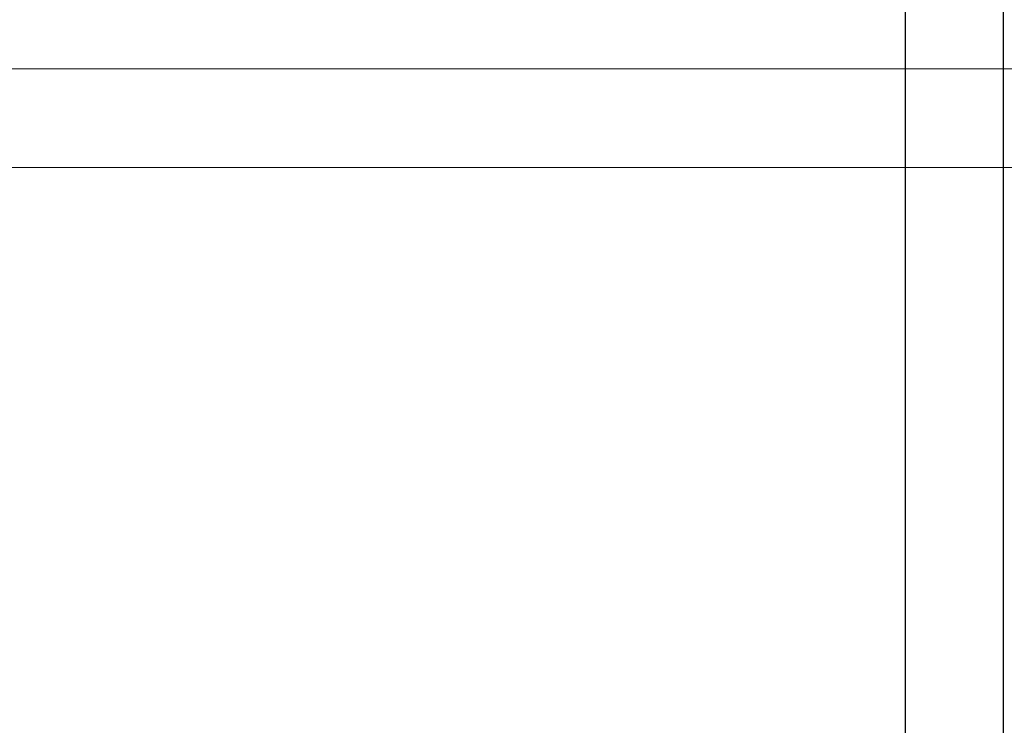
# Model space of a CAD drawing. Header units: metres. Extents: x 391.1 to 430.4, y 12.7 to 28.4.
# Tile 44 of 79: x 402.4 to 403.4, y 26.3 to 27. Entities that reach past the tile are written whole.
import ezdxf

# ---------------------------------------------------------------- set-up
doc = ezdxf.new("R2010")
doc.units = ezdxf.units.M
for name, color, linetype, lineweight in [('A-WALL-____-MCUT', 7, 'Continuous', 25), ('A-WALL-____-OTLN', 7, 'Continuous', 25), ('M-HVAC-DUCT-OTLN', 7, 'Continuous', 18)]:
    doc.layers.add(name, color=color, linetype=linetype, lineweight=lineweight)

# ---------------------------------------------------------------- blocks, each defined once
blk = doc.blocks.new('Family - Envans PB-155636-02_CLI_AIRE_P0')
at = {"layer": 'A-WALL-____-MCUT', "color": 253, "true_color": 0xaaaaaa}
for p, q in [((5.9575, 0.1), (3.59, 0.1)), ((3.59, 0), (5.9575, 0))]:
    blk.add_line(p, q, dxfattribs=at)
at = {"layer": 'A-WALL-____-OTLN', "color": 253, "true_color": 0xaaaaaa}
for p, q in [((5.9575, 0.1), (0, 0.1)), ((0, 0), (5.9575, 0))]:
    blk.add_line(p, q, dxfattribs=at)
at = {"layer": 'A-WALL-____-OTLN', "color": 253, "lineweight": 18, "true_color": 0xaaaaaa}
blk.add_line((-0.0988, 0), (5.9375, 0), dxfattribs=at)
blk = doc.blocks.new('LONDR55-XX_ZZ-ARQ-CAA-M3D-Londres55_ifc-1-02_CLI_AIRE_P0')
at = {"layer": 'A-WALL-____-OTLN', "color": 253, "lineweight": 18, "true_color": 0xaaaaaa, "rotation": 90}
blk.add_blockref('Family - Envans PB-155636-02_CLI_AIRE_P0', (403.3564, 22.1408), dxfattribs=at)

msp = doc.modelspace()

# ---------------------------------------------------------------- linework, layer by layer
at = {"layer": 'M-HVAC-DUCT-OTLN', "color": 30, "true_color": 0xe67300}
for p, q in [((403.6602, 26.9453), (401.9815, 26.9453)), ((401.9815, 26.8453), (403.6602, 26.8453))]:
    msp.add_line(p, q, dxfattribs=at)

# ---------------------------------------------------------------- block references
at = {"lineweight": 5}
msp.add_blockref('LONDR55-XX_ZZ-ARQ-CAA-M3D-Londres55_ifc-1-02_CLI_AIRE_P0', (0, 0), dxfattribs=at)

doc.saveas('drawing.dxf')
